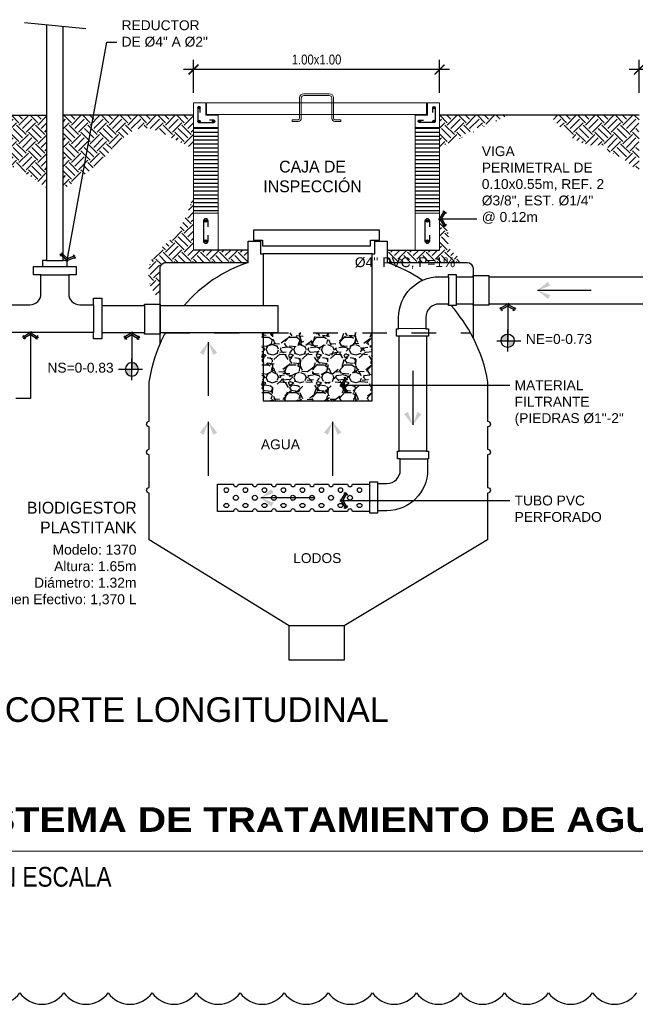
# Model space of a CAD drawing. Header units: metres. Extents: x 2 to 147, y 24 to 94.
# Tile 13 of 40: x 5.77 to 8.27, y 76.23 to 80.22. Entities that reach past the tile are written whole.
import ezdxf

# ---------------------------------------------------------------- set-up
doc = ezdxf.new("R2010")
doc.units = ezdxf.units.M
doc.header["$MEASUREMENT"] = 0
doc.header["$PDMODE"] = 35
doc.linetypes.add('HIDDEN', pattern=[0.375, 0.25, -0.125])
doc.layers.get('Defpoints').update_dxf_attribs({"color": 171})
for name, color, linetype in [('A RESIDUAL', 5, 'Continuous'), ('Cotas', 1, 'Continuous'), ('DET HIDRO', 6, 'Continuous'), ('TEXTOS', 2, 'Continuous'), ('TEXTOS HIDRO', 2, 'Continuous')]:
    doc.layers.add(name, color=color, linetype=linetype)
doc.styles.add('Architect Hand_2', font='ARIALN.TTF', dxfattribs={"height": 0.003953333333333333})
doc.styles.add('ARIAL', font='arial.ttf')
doc.styles.add('Arial Black_4', font='txt', dxfattribs={"height": 0.005})
doc.styles.add('COTAS', font='ARIALN.TTF')
doc.styles.add('TEXTO HIDROSANITARIO', font='arial.ttf')
doc.styles.add('TITULOS', font='txt')
doc.dimstyles.new('ESC-20', dxfattribs={"dimtxt": 0.04, "dimasz": 0.04, "dimexe": 0.04, "dimexo": 0.04, "dimgap": 0.02, "dimtad": 1, "dimzin": 4, "dimdsep": 46, "dimtxsty": 'COTAS', "dimblk": 'ARCHTICK', "dimcen": 0.04, "dimdle": 0.04, "dimclrd": 1, "dimclre": 1, "dimclrt": 2, "dimazin": 0, "dimtfac": 0.7499999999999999, "dimtmove": 1, "dimatfit": 3, "dimldrblk": 'FLE', "dimfxl": 0.1, "dimtvp": 1.5, "dimtfill": 1, "dimtolj": 1, "dimtzin": 0, "dimarcsym": 0})
pattern_1 = [(0, (-580312.8067666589, -1337286.843948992), (0, 0.015875), [])]
pattern_2 = [(45, (-580312.8067666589, -1337286.843948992), (0, 0.07633217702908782), [0.053975, -0.053975]), (45, (-580312.821078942, -1337286.829636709), (0, 0.07633217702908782), [0.053975, -0.053975]), (45, (-580312.8353912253, -1337286.815324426), (0, 0.07633217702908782), [0.053975, -0.053975]), (135, (-580312.8353912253, -1337286.805782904), (-0.07633217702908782, 0), [0.053975, -0.053975]), (135, (-580312.821078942, -1337286.791470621), (-0.07633217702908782, 0), [0.053975, -0.053975]), (135, (-580312.8067666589, -1337286.777158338), (-0.07633217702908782, 0), [0.053975, -0.053975])]
pattern_3 = [(45, (-580312.8067666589, -1337286.978015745), (0, 0.07633217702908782), [0.053975, -0.053975]), (45, (-580312.821078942, -1337286.963703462), (0, 0.07633217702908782), [0.053975, -0.053975]), (45, (-580312.8353912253, -1337286.949391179), (0, 0.07633217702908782), [0.053975, -0.053975]), (135, (-580312.8353912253, -1337286.939849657), (-0.07633217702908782, 0), [0.053975, -0.053975]), (135, (-580312.821078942, -1337286.925537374), (-0.07633217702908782, 0), [0.053975, -0.053975]), (135, (-580312.8067666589, -1337286.911225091), (-0.07633217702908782, 0), [0.053975, -0.053975])]

# ---------------------------------------------------------------- blocks, each defined once
blk = doc.blocks.new('_ARCHTICK')
at = {"color": 0, "linetype": 'ByBlock', "const_width": 0.15}
blk.add_lwpolyline([(-0.5, -0.5), (0.5, 0.5)], dxfattribs=at)
blk = doc.blocks.new('*D79')
at = {"layer": 'Cotas', "color": 1, "lineweight": -2, "transparency": 16777216}
for p, q in [((6.47096043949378, 79.92521125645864), (6.47096043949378, 80.06032086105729)), ((7.47096043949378, 79.92521125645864), (7.47096043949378, 80.06032086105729)), ((7.51096043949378, 80.02032086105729), (6.43096043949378, 80.02032086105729))]:
    blk.add_line(p, q, dxfattribs=at)
at = {"layer": 'Defpoints', "color": 0, "transparency": 16777216}
for p in [(6.47096043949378, 80.02032086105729), (6.47096043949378, 79.88521125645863), (7.47096043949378, 79.88521125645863)]:
    blk.add_point(p, dxfattribs=at)
at = {"layer": 'Cotas', "color": 1, "lineweight": -2, "transparency": 16777216, "xscale": 0.04, "yscale": 0.04, "zscale": 0.04, "rotation": 180}
blk.add_blockref('_ARCHTICK', (6.47096043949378, 80.02032086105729), dxfattribs=at)
at = {"layer": 'Cotas', "color": 1, "lineweight": -2, "transparency": 16777216, "xscale": 0.04, "yscale": 0.04, "zscale": 0.04}
blk.add_blockref('_ARCHTICK', (7.47096043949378, 80.02032086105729), dxfattribs=at)
at = {"layer": 'Cotas', "color": 2, "transparency": 16777216, "insert": (6.97096043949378, 80.06074378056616), "char_height": 0.04, "width": 0.1, "attachment_point": 5, "style": 'COTAS', "bg_fill": 3, "box_fill_scale": 1.25, "bg_fill_color": 256, "bg_fill_true_color": 13158600, "bg_fill_transparency": 0}
blk.add_mtext('\\A1;1.00x1.00', dxfattribs=at)
blk = doc.blocks.new('FLE')
at = {"linetype": 'Continuous'}
h = blk.add_hatch(color=2, dxfattribs=at)
h.paths.add_polyline_path([(-0.5723325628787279, -0.6174137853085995), (-0.4220655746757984, -0.7071067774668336), (3.725290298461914e-09, 3.725290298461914e-09), (-0.2038039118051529, 3.725290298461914e-09)])
h.paths.add_polyline_path([(-0.4220655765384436, 0.7071067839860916), (-0.5723325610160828, 0.6174137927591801), (-0.2038039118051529, 3.725290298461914e-09), (3.725290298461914e-09, 3.725290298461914e-09)])
at = {"color": 1, "linetype": 'Continuous'}
for p, q in [((0, 0), (-1, 0)), ((-0.3089696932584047, 0.7746126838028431), (-0.685428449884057, 0.5499078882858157)), ((-0.203803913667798, 0), (-0.6398384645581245, 0.7305096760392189)), ((-0.203803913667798, 0), (-0.6398384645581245, -0.7305096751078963)), ((0.06750589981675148, -0.1130958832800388), (-0.4895714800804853, 0.820202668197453)), ((0.06750590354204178, 0.113095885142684), (-0.4895714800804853, -0.820202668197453)), ((-0.6854284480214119, -0.549907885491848), (-0.3089696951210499, -0.7746126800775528))]:
    blk.add_line(p, q, dxfattribs=at)
blk = doc.blocks.new('FLECHA')
at = {"color": 2, "linetype": 'Continuous'}
blk.add_line((-0.8999999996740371, 1.4210854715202e-14), (3.492459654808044e-10, 1.4210854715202e-14), dxfattribs=at)
for points in [[(-0.1761057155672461, 0.1449759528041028), (3.492459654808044e-10, 1.4210854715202e-14), (-0.213605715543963, 0.08002404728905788)], [(-0.213605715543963, -0.08002404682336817), (3.492459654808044e-10, 1.4210854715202e-14), (-0.1761057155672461, -0.1449759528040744)]]:
    blk.add_solid(points, dxfattribs=at)
blk = doc.blocks.new('*D82')
at = {"layer": 'Cotas', "color": 1, "lineweight": -2, "transparency": 16777216}
for p, q in [((8.280577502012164, 79.92521125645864), (8.280577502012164, 80.06032086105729)), ((8.880577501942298, 79.92521125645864), (8.880577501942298, 80.06032086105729)), ((8.920577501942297, 80.02032086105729), (8.240577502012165, 80.02032086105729))]:
    blk.add_line(p, q, dxfattribs=at)
at = {"layer": 'Defpoints', "color": 0, "transparency": 16777216}
for p in [(8.280577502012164, 80.02032086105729), (8.280577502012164, 79.88521125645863), (8.880577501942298, 79.88521125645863)]:
    blk.add_point(p, dxfattribs=at)
at = {"layer": 'Cotas', "color": 1, "lineweight": -2, "transparency": 16777216, "xscale": 0.04, "yscale": 0.04, "zscale": 0.04, "rotation": 180}
blk.add_blockref('_ARCHTICK', (8.280577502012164, 80.02032086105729), dxfattribs=at)
at = {"layer": 'Cotas', "color": 1, "lineweight": -2, "transparency": 16777216, "xscale": 0.04, "yscale": 0.04, "zscale": 0.04}
blk.add_blockref('_ARCHTICK', (8.880577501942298, 80.02032086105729), dxfattribs=at)
at = {"layer": 'Cotas', "color": 2, "transparency": 16777216, "insert": (8.580577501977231, 80.06074378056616), "char_height": 0.04, "width": 0.1, "attachment_point": 5, "style": 'COTAS', "bg_fill": 3, "box_fill_scale": 1.25, "bg_fill_color": 256, "bg_fill_true_color": 13158600, "bg_fill_transparency": 0}
blk.add_mtext('\\A1;.60x.60', dxfattribs=at)
blk = doc.blocks.new('INDIC NIVEL')
h = blk.add_hatch(color=8)
h.paths.add_polyline_path([(1.164153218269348e-10, 4.656612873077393e-10), (1.164153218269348e-10, -0.1216343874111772, 0.4142135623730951), (0.1216343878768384, 4.656612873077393e-10)])
h.paths.add_polyline_path([(1.164153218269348e-10, 0.1216343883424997, 0.4142135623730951), (-0.1216343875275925, 4.656612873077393e-10), (1.164153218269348e-10, 4.656612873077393e-10)])
at = {"color": 0}
for p, q in [((1.164153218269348e-10, -0.1969606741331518), (1.164153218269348e-10, 0.1969606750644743)), ((-0.1969606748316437, 4.656612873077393e-10), (0.1969606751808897, 4.656612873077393e-10))]:
    blk.add_line(p, q, dxfattribs=at)
blk.add_circle((1.164153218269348e-10, 4.656612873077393e-10), 0.1216343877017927, dxfattribs=at)

msp = doc.modelspace()

# ---------------------------------------------------------------- hatches: boundary and pattern name
at = {"layer": 'DET HIDRO'}
h = msp.add_hatch(dxfattribs=at)
h.set_pattern_fill('EARTH', color=8, scale=0.0085, angle=45, style=0)
h.set_pattern_definition([(45, (-580314.012129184, -1337286.843948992), (0, 0.07633217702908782), [0.053975, -0.053975]), (45, (-580314.0264414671, -1337286.829636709), (0, 0.07633217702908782), [0.053975, -0.053975]), (45, (-580314.0407537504, -1337286.815324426), (0, 0.07633217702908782), [0.053975, -0.053975]), (135, (-580314.0407537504, -1337286.805782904), (-0.07633217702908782, 0), [0.053975, -0.053975]), (135, (-580314.0264414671, -1337286.791470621), (-0.07633217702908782, 0), [0.053975, -0.053975]), (135, (-580314.012129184, -1337286.777158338), (-0.07633217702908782, 0), [0.053975, -0.053975])])
edge = h.paths.add_edge_path()
edge.add_spline(control_points=[(5.874702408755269, 79.5406141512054), (5.746663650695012, 79.63363242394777), (5.705205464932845, 79.6128634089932), (5.583278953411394, 79.57635074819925), (5.487185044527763, 79.81182602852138), (5.209637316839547, 79.76294208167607), (5.032257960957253, 79.63708367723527), (5.012386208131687, 79.48469695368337), (4.939994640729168, 79.45054420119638), (4.903627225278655, 79.42695959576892)], knot_values=[5.246947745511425, 5.246947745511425, 5.246947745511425, 5.246947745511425, 5.287938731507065, 5.420939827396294, 5.573908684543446, 5.901239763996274, 6.069399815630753, 6.212099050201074, 6.303376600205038, 6.303376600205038, 6.303376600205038, 6.303376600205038], degree=3, periodic=0)
edge.add_arc((6.089285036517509, 79.82203064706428), 1.24974620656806, 183.9835249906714, 198.4285023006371, ccw=False)
edge.add_line((4.842558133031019, 79.73521124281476), (4.842558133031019, 79.83521125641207))
edge.add_line((4.842558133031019, 79.83521125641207), (5.874702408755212, 79.83521125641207))
edge.add_line((5.874702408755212, 79.83521125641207), (5.874702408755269, 79.55213657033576))
h = msp.add_hatch(dxfattribs=at)
h.set_pattern_fill('EARTH', color=8, scale=0.0085, angle=45, style=0)
h.set_pattern_definition(pattern_2)
edge = h.paths.add_edge_path()
edge.add_spline(control_points=[(6.470960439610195, 79.7001411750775), (6.450643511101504, 79.70848942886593), (6.381774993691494, 79.74070234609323), (6.242940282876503, 79.83018275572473), (6.113606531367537, 79.65300940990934), (6.015681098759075, 79.58132319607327), (5.941369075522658, 79.53553206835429)], knot_values=[3.167578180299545, 3.167578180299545, 3.167578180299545, 3.167578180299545, 3.232616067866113, 3.387324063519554, 3.592118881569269, 3.7623590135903, 3.7623590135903, 3.7623590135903, 3.7623590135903], degree=3, periodic=0)
edge.add_line((5.941369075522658, 79.55907579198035), (5.941369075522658, 79.72336905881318))
edge.add_line((5.941369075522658, 79.72336905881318), (5.941369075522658, 79.78017342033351))
edge.add_line((5.941369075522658, 79.78017342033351), (5.941369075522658, 79.83521125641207))
edge.add_line((5.941369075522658, 79.83521125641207), (6.470960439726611, 79.83521125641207))
edge.add_line((6.470960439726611, 79.83521125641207), (6.470960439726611, 79.7001411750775))
h = msp.add_hatch(dxfattribs=at)
h.set_pattern_fill('EARTH', color=8, scale=0.0085, angle=45, style=0)
h.set_pattern_definition(pattern_2)
edge = h.paths.add_edge_path()
edge.add_line((7.47096043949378, 79.8352112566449), (7.749499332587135, 79.8352112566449))
edge.add_spline(control_points=[(7.749499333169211, 79.83521125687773), (7.644915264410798, 79.79568828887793), (7.558105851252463, 79.75564373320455), (7.47096043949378, 79.70142912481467)], knot_values=[1.829314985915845, 1.829314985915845, 1.829314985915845, 1.829314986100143, 2.13831591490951, 2.13831591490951, 2.13831591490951, 2.138315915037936], degree=3, periodic=0)
edge.add_line((7.47096043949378, 79.70142912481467), (7.47096043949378, 79.8352112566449))
h = msp.add_hatch(dxfattribs=at)
h.set_pattern_fill('EARTH', color=8, scale=0.0085, angle=45, style=0)
h.set_pattern_definition([(45, (-580312.856766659, -1337286.843948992), (0, 0.07633217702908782), [0.053975, -0.053975]), (45, (-580312.8710789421, -1337286.829636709), (0, 0.07633217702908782), [0.053975, -0.053975]), (45, (-580312.8853912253, -1337286.815324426), (0, 0.07633217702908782), [0.053975, -0.053975]), (135, (-580312.8853912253, -1337286.805782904), (-0.07633217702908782, 0), [0.053975, -0.053975]), (135, (-580312.8710789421, -1337286.791470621), (-0.07633217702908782, 0), [0.053975, -0.053975]), (135, (-580312.856766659, -1337286.777158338), (-0.07633217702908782, 0), [0.053975, -0.053975])])
edge = h.paths.add_edge_path()
edge.add_spline(control_points=[(8.280577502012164, 79.60118179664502), (8.254621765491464, 79.62552881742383), (8.192119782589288, 79.68794168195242), (8.069756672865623, 79.70629040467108), (7.974554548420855, 79.76098523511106), (7.93679882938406, 79.81746563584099), (7.915391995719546, 79.83521125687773)], knot_values=[1.267449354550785, 1.267449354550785, 1.267449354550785, 1.267449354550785, 1.372715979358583, 1.529010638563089, 1.618688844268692, 1.704729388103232, 1.704729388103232, 1.704729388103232, 1.704729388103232], degree=3, periodic=0)
edge.add_line((7.915391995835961, 79.83521125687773), (8.280577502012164, 79.83521125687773))
edge.add_line((8.280577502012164, 79.83521125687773), (8.280577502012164, 79.60118179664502))
h = msp.add_hatch(dxfattribs=at)
h.set_pattern_fill('LINE', color=8, scale=0.005, style=0)
h.set_pattern_definition(pattern_1)
h.paths.add_polyline_path([(6.570960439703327, 79.78521125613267), (6.470960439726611, 79.78521125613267), (6.470960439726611, 79.43731677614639), (6.570960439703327, 79.43731677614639)])
h = msp.add_hatch(dxfattribs=at)
h.set_pattern_fill('LINE', color=8, scale=0.005, style=0)
h.set_pattern_definition(pattern_1)
h.paths.add_polyline_path([(7.370960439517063, 79.78521125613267), (7.47096043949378, 79.78521125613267), (7.470960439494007, 79.43731677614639), (7.37096043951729, 79.43731677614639)])
h = msp.add_hatch(dxfattribs=at)
h.set_pattern_fill('EARTH', color=8, scale=0.0085, angle=45, style=0)
h.set_pattern_definition(pattern_3)
edge = h.paths.add_edge_path()
edge.add_spline(control_points=[(6.335382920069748, 79.08845664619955), (6.322996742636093, 79.09909994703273), (6.287487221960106, 79.13907967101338), (6.278851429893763, 79.25032821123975), (6.375337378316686, 79.31942131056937), (6.437903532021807, 79.40773553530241), (6.460056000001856, 79.47394165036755), (6.470960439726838, 79.50653127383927)], knot_values=[0, 0, 0, 0, 0.04916676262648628, 0.163096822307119, 0.2771267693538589, 0.3828765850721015, 0.4853961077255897, 0.4853961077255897, 0.4853961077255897, 0.4853961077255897], degree=3, periodic=0)
edge.add_line((6.470960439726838, 79.50653127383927), (6.470960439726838, 79.28731677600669))
edge.add_line((6.470960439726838, 79.28731677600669), (6.693256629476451, 79.28731677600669))
edge.add_line((6.693256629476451, 79.28731677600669), (6.693256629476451, 79.23773520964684))
edge.add_line((6.693256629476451, 79.23773520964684), (6.359819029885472, 79.23773520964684))
edge.add_arc((6.359819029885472, 79.2132990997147), 0.02443610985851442, 450, 540)
edge.add_line((6.335382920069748, 79.2132990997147), (6.335382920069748, 79.08845664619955))
h = msp.add_hatch(dxfattribs=at)
h.set_pattern_fill('EARTH', color=8, scale=0.0085, angle=45, style=0)
h.set_pattern_definition(pattern_3)
edge = h.paths.add_edge_path()
edge.add_line((7.257312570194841, 79.28731677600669), (7.470960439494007, 79.28731677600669))
edge.add_line((7.470960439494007, 79.28731677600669), (7.470960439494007, 79.39656381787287))
edge.add_spline(control_points=[(7.470960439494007, 79.39656381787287), (7.485883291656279, 79.38880964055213), (7.517273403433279, 79.36746153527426), (7.494548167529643, 79.30109478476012), (7.538754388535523, 79.26741376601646), (7.559820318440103, 79.24657436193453), (7.568130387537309, 79.23773520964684)], knot_values=[0.01537134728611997, 0.01537134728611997, 0.01537134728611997, 0.01537134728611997, 0.06091423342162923, 0.1260507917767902, 0.176950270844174, 0.2132213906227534, 0.2132213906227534, 0.2132213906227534, 0.2132213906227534], degree=3, periodic=0)
edge.add_line((7.568130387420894, 79.23773520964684), (7.257312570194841, 79.23773520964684))
edge.add_line((7.257312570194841, 79.23773520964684), (7.257312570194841, 79.28731677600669))
at = {"layer": 'DET HIDRO', "linetype": 'ByBlock'}
h = msp.add_hatch(dxfattribs=at)
h.set_pattern_fill('GRAVEL', color=1, scale=0.004432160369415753)
h.set_pattern_definition([(228.0127875, (-580312.72571131, -1337286.865438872), (-0.9006149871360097, -1.013191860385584), [0.01514564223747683, -1.49942128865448]), (184.969741, (-580312.7358432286, -1337286.876696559), (1.350922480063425, 0.1125768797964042), [0.02599039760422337, -2.573048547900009]), (132.5104471, (-580312.7617359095, -1337286.878948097), (1.125768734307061, -1.238345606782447), [0.01832616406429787, -1.814292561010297]), (267.273689, (-580312.8056408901, -1337286.907092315), (0.1125768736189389, 2.251537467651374), [0.02366793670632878, -2.343125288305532]), (292.83365418, (-580312.8067666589, -1337286.930733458), (-0.5628843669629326, 1.350922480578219), [0.02320828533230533, -2.297623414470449]), (357.2736889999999, (-580312.7977605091, -1337286.952123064), (-2.251537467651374, 0.112576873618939), [0.02366793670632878, -2.343125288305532]), (37.69424047, (-580312.7741193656, -1337286.953248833), (-1.46349935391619, -1.125768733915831), [0.03129963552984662, -3.098661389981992]), (72.25532837, (-580312.7493524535, -1337286.934110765), (0.7880381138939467, 2.476691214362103), [0.02955007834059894, -2.925458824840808]), (121.42956562, (-580312.7403463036, -1337286.905966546), (-0.9006149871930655, 1.463499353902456), [0.02374809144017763, -2.351063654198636]), (175.2363583, (-580312.7527297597, -1337286.885702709), (1.238345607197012, -0.112576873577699), [0.02711211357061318, -1.328492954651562]), (222.3974378, (-580312.7797482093, -1337286.883451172), (-1.350922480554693, -1.238345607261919), [0.03506184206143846, -3.471124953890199]), (138.81407483, (-580312.6941897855, -1337286.908218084), (-0.7880381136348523, 0.6754612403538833), [0.0119670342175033, -1.184741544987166]), (171.4692344, (-580312.7031959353, -1337286.900337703), (1.463499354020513, -0.2251537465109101), [0.02276720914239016, -2.253959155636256]), (225, (-580312.72571131, -1337286.896960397), (-1.574619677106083e-17, -0.1125768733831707), [0.01592073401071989, -0.1432870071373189]), (203.19859051, (-580312.7335916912, -1337286.883451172), (0.56288436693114, 0.2251537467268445), [0.008573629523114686, -0.8487862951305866]), (291.80140949, (-580312.7414720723, -1337286.886828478), (-0.1125768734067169, 0.3377306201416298), [0.0121248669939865, -0.5941201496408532]), (30.96375653, (-580312.7369689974, -1337286.898086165), (0.3377306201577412, 0.2251537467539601), [0.01969295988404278, -0.636737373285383]), (161.56505118, (-580312.7200824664, -1337286.887954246), (0.2251537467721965, -0.1125768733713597), [0.01423996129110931, -0.3417593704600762]), (16.389540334, (-580312.8067666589, -1337286.886828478), (1.125768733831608, 0.3377306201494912), [0.01994862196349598, -1.97491865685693]), (70.34617594, (-580312.7876285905, -1337286.881199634), (-0.4503074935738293, -1.238345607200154), [0.01673579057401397, -1.656839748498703]), (293.19859051, (-580312.7200824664, -1337286.865438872), (-0.2251537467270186, 0.5628843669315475), [0.01714714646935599, -0.8402127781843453]), (343.6104596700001, (-580312.7133278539, -1337286.881199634), (-1.125768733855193, 0.3377306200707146), [0.01994862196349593, -1.974918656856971]), (339.44395478, (-580312.8067666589, -1337286.956626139), (-0.5628843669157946, 0.2251537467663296), [0.01923713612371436, -0.9426200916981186]), (294.7751406, (-580312.7887543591, -1337286.963380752), (-0.5628843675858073, 1.238345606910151), [0.0161185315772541, -1.595736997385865]), (66.80140949, (-580312.7189566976, -1337286.978015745), (0.2251537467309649, 0.5628843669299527), [0.01714714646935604, -0.8402127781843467]), (17.35402464, (-580312.7122020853, -1337286.962254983), (-1.463499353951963, -0.4503074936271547), [0.01887137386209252, -1.86826090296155]), (69.44395478, (-580312.7741193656, -1337286.978015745), (-0.225153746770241, -0.562884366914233), [0.009618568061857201, -0.9522386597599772]), (101.309932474, (-580312.72571131, -1337286.978015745), (-0.1125768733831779, 0.4503074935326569), [0.005740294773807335, -0.5682913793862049]), (165.963756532, (-580312.7268370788, -1337286.972386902), (0.3377306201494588, -0.1125768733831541), [0.02320828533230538, -0.4409580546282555]), (186.00900596, (-580312.7493524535, -1337286.966758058), (1.125768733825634, 0.1125768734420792), [0.0215078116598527, -2.129270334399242]), (303.69006753, (-580312.7369689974, -1337286.908218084), (-0.1125768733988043, 0.2251537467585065), [0.01623606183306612, -0.3896656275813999]), (353.15722659, (-580312.7279628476, -1337286.921727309), (1.913806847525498, -0.2251537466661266), [0.02834618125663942, -2.80626706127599]), (60.9453959, (-580312.6998186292, -1337286.925104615), (-0.4503074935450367, -0.7880381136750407), [0.01159046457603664, -1.147459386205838]), (90, (-580312.6941897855, -1337286.914972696), (-0.1125768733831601, 0.1125768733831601), [0.006754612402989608, -0.1058222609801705]), (120.25643716, (-580312.7516039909, -1337286.963380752), (0.4503074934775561, -0.7880381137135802), [0.01563962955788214, -1.548328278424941]), (48.01278749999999, (-580312.7594843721, -1337286.949871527), (0.9006149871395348, 1.013191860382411), [0.03029128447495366, -1.484275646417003]), (0, (-580312.7392205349, -1337286.927356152), (0.1125768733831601, 0.1125768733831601), [0.02926998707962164, -0.0833068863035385]), (325.3048465, (-580312.7099505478, -1337286.927356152), (1.125768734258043, -0.7880381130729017), [0.01779997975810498, -1.762196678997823]), (254.0546040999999, (-580312.6953155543, -1337286.937488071), (-0.1125768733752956, -0.4503074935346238), [0.01639141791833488, -0.8031805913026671]), (207.64597536, (-580312.6998186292, -1337286.953248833), (-2.13896059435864, -1.125768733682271), [0.02668803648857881, -2.642120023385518]), (175.42607874, (-580312.7234597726, -1337286.965632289), (-1.46349935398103, 0.112576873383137), [0.02823416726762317, -2.795179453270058])])
h.paths.add_polyline_path([(6.748664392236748, 78.95246505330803), (7.196892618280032, 78.95246505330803), (7.196892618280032, 78.67634577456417), (6.748664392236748, 78.67634577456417)])

# ---------------------------------------------------------------- linework, layer by layer
at = {"layer": 'Cotas'}
msp.add_line((6.033514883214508, 80.18551857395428), (5.784416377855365, 80.20943809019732), dxfattribs=at)
at = {"layer": 'Defpoints'}
msp.add_lwpolyline([(5.587535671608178, 76.2735508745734, 0.52056705), (5.76644589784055, 76.2735508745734, 0.52056705), (5.945356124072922, 76.2735508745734, 0.52056705), (6.124266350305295, 76.2735508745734, 0.52056705), (6.303176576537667, 76.2735508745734, 0.52056705), (6.48208680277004, 76.2735508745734, 0.52056705), (6.660997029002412, 76.2735508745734, 0.52056705), (6.839907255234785, 76.2735508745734, 0.52056705), (7.018817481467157, 76.2735508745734, 0.52056705), (7.19772770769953, 76.2735508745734, 0.52056705), (7.376637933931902, 76.2735508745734, 0.52056705), (7.555548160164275, 76.2735508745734, 0.52056705), (7.734458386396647, 76.2735508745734, 0.52056705), (7.91336861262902, 76.2735508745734, 0.52056705), (8.092278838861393, 76.2735508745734, 0.52056705), (8.271189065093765, 76.2735508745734, 0.52056705)], format="xyb", dxfattribs=at)
at = {"layer": 'DET HIDRO', "color": 1, "linetype": 'Continuous', "lineweight": 0}
for p, q in [((6.570960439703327, 79.78521125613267), (6.470960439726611, 79.78521125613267)), ((7.370960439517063, 79.78521125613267), (7.47096043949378, 79.78521125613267)), ((6.470960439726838, 79.43731677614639), (6.570960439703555, 79.43731677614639)), ((7.37096043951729, 79.43731677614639), (7.470960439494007, 79.43731677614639))]:
    msp.add_line(p, q, dxfattribs=at)
at = {"layer": 'DET HIDRO', "color": 4}
for p, q in [((6.693256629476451, 79.28731677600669), (6.470960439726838, 79.28731677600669)), ((7.257312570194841, 79.28731677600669), (7.470960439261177, 79.28731677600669))]:
    msp.add_line(p, q, dxfattribs=at)
at = {"layer": 'DET HIDRO', "color": 1}
for p, q in [((5.874702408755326, 79.2456660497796), (5.941369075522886, 79.2456660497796)), ((7.196892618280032, 79.27280158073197), (6.753676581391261, 79.27280158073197)), ((5.851626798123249, 79.18691280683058), (5.96455581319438, 79.18691280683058)), ((7.507250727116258, 79.17968739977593), (7.507250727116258, 79.06888339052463)), ((7.538062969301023, 79.17968739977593), (7.538062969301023, 79.06888339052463)), ((7.606537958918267, 79.17968739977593), (7.606537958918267, 79.06888339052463)), ((7.670266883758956, 79.17968739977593), (7.670266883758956, 79.06888339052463)), ((6.064631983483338, 79.06606079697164), (6.064631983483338, 78.9531317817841)), ((6.099511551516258, 79.0632690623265), (6.099511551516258, 78.95246505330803)), ((6.271653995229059, 79.0632690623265), (6.271653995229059, 78.95246505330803)), ((6.335382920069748, 79.0632690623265), (6.335382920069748, 78.95246505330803)), ((7.414691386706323, 78.96873296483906), (7.303887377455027, 78.96967010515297)), ((7.416965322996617, 78.93792072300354), (7.306161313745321, 78.93792072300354)), ((7.416965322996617, 78.47159612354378), (7.306161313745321, 78.47159612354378)), ((7.311150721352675, 78.44078388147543), (7.421954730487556, 78.44078388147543)), ((7.18777913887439, 78.22711397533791), (7.18777913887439, 78.33791798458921)), ((7.218591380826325, 78.34063345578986), (7.218591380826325, 78.22982944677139)), ((7.082693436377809, 77.76354064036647), (6.85922744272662, 77.76354064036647))]:
    msp.add_line(p, q, dxfattribs=at)
at = {"layer": 'DET HIDRO', "color": 2, "linetype": 'Continuous'}
for points in [[(5.874702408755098, 80.20076843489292), (5.874702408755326, 79.2456660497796), (5.858332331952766, 79.2456660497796), (5.858332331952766, 79.2217923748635)], [(5.957850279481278, 79.2217923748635), (5.957850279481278, 79.2456660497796), (5.941369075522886, 79.2456660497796), (5.941369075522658, 80.19436681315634)]]:
    msp.add_lwpolyline(points, dxfattribs=at)
at = {"layer": 'DET HIDRO', "color": 4}
for points in [[(5.372937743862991, 79.83521125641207), (5.874702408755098, 79.83521125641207)], [(6.470960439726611, 79.83521125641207), (5.941369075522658, 79.83521125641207)], [(8.280577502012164, 79.83521125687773), (7.47096043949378, 79.8352112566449)]]:
    msp.add_lwpolyline(points, dxfattribs=at)
at = {"layer": 'DET HIDRO', "color": 2, "linetype": 'Continuous', "lineweight": 0, "flags": 128}
for points in [[(6.909082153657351, 79.83825394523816), (6.909082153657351, 79.82191782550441, -0.414213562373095), (6.896582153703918, 79.80941782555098), (6.872326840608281, 79.80941782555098), (6.872326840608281, 79.81691782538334), (6.896582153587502, 79.81691782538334, 0.414213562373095), (6.901582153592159, 79.82191782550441), (6.901582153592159, 79.83825394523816)], [(7.040338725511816, 79.83825394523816), (7.040338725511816, 79.82195888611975, 0.414213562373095), (7.045338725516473, 79.81695888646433), (7.069594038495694, 79.81695888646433), (7.069594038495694, 79.80945888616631), (7.045338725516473, 79.80945888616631, -0.414213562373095), (7.032838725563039, 79.82195888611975), (7.032838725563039, 79.83825394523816)]]:
    msp.add_lwpolyline(points, format="xyb", close=True, dxfattribs=at)
at = {"layer": 'DET HIDRO', "color": 2, "linetype": 'Continuous', "const_width": 0.005004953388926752, "flags": 128}
for points in [[(6.491035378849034, 79.8102112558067, 1), (6.496040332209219, 79.8102112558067, 1)], [(6.550910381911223, 79.81021125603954, 1), (6.555915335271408, 79.81021125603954, 1)], [(7.391010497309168, 79.81021125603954, -1), (7.386005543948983, 79.81021125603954, -1)], [(7.450885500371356, 79.8102112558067, -1), (7.445880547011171, 79.8102112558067, -1)]]:
    msp.add_lwpolyline(points, format="xyb", close=True, dxfattribs=at)
at = {"layer": 'DET HIDRO', "color": 3}
for points in [[(6.530485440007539, 79.38256431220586), (6.530485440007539, 79.40537988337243, 0.4142135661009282), (6.520960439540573, 79.41490488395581, 0.4142135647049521), (6.511435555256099, 79.40537999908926), (6.511435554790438, 79.32490476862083, 0.4142135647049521), (6.520960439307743, 79.3153798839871, 0.4142135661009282), (6.530485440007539, 79.32490488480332), (6.530485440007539, 79.34772045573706)], [(7.430485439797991, 79.38256431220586), (7.430485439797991, 79.40537988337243, 0.4142135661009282), (7.420960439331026, 79.41490488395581, 0.4142135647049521), (7.411435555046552, 79.40537999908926), (7.411435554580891, 79.32490476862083, 0.4142135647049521), (7.420960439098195, 79.3153798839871, 0.4142135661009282), (7.430485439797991, 79.32490488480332), (7.430485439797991, 79.34772045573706)]]:
    msp.add_lwpolyline(points, format="xyb", dxfattribs=at)
at = {"layer": 'DET HIDRO', "color": 3, "const_width": 0.004762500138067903, "flags": 128}
for points in [[(6.518579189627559, 79.40538000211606, 1), (6.523341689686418, 79.40538000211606, 1)], [(7.418579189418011, 79.40538000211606, 1), (7.423341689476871, 79.40538000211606, 1)], [(6.518579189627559, 79.32490476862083, -1), (6.523341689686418, 79.32490476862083, -1)], [(7.418579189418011, 79.32490476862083, -1), (7.423341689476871, 79.32490476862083, -1)]]:
    msp.add_lwpolyline(points, format="xyb", close=True, dxfattribs=at)
at = {"layer": 'DET HIDRO', "color": 4, "linetype": 'ByBlock'}
msp.add_lwpolyline([(7.190705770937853, 79.30446170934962), (7.190705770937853, 79.32784393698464), (7.227171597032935, 79.32784393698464), (7.227171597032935, 79.36833425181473), (6.714749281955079, 79.36833425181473), (6.714749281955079, 79.32784393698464), (6.751215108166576, 79.32784393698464), (6.751215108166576, 79.30446170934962)], close=True, dxfattribs=at)
at = {"layer": 'DET HIDRO', "color": 3, "flags": 128}
msp.add_lwpolyline([(5.724961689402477, 79.06606079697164), (5.80716655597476, 79.06606079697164, 0.414213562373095), (5.851626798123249, 79.11052103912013), (5.851626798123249, 79.18691280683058), (5.820948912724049, 79.18691280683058), (5.820948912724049, 79.22179237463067), (5.995233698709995, 79.2217923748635), (5.995233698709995, 79.18691280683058), (5.96455581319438, 79.18691280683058), (5.964555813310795, 79.11052103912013, 0.414213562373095), (6.009016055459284, 79.06606079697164), (6.064631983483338, 79.06606079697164), (6.064631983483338, 79.09218749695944), (6.099511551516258, 79.09218749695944), (6.099511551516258, 79.0632690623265), (6.271653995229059, 79.0632690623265), (6.271653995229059, 79.06805271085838), (6.335382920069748, 79.06805271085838), (6.335382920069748, 79.0632690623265), (6.813774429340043, 79.0632690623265), (6.813774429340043, 78.95246505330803), (6.335382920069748, 78.95246505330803), (6.335382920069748, 78.94718414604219), (6.271653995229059, 78.94718414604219), (6.271653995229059, 78.95246505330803), (6.099511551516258, 78.95246505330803), (6.099511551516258, 78.92788129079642), (6.064631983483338, 78.92788129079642), (6.064631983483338, 78.9531317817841), (5.724961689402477, 78.9531317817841)], format="xyb", dxfattribs=at)
at = {"layer": 'DET HIDRO', "color": 2}
for centre in [(6.493537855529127, 79.8102112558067), (6.553412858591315, 79.81021125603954), (7.388508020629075, 79.81021125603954), (7.448383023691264, 79.8102112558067)]:
    msp.add_circle(centre, 0.005004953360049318, dxfattribs=at)
at = {"layer": 'DET HIDRO', "color": 3}
for centre in [(6.520960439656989, 79.40538000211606), (7.420960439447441, 79.40538000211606), (6.520960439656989, 79.32490476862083), (7.420960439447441, 79.32490476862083)]:
    msp.add_circle(centre, 0.004762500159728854, dxfattribs=at)
at = {"layer": 'DET HIDRO', "color": 1}
for centre in [(6.64345446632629, 78.28251597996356), (6.72069472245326, 78.28251597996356), (6.79793497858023, 78.28251597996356), (6.8751752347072, 78.28251597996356), (6.95241549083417, 78.28251597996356), (7.02965574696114, 78.28251597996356), (7.10689600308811, 78.28251597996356)]:
    msp.add_circle(centre, 0.01, dxfattribs=at)
for centre, radius, start, end in [((6.886353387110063, 78.66948242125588), 0.6001646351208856, 108.7681640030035, 138.9945335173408), ((7.050514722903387, 78.64878797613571), 0.6239486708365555, 55.80933432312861, 70.64415919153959), ((7.050514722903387, 78.64878797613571), 0.6239486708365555, 26.98363203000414, 41.51740030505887), ((6.886353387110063, 78.66948242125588), 0.6001646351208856, 151.8677490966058, 156.6400791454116)]:
    msp.add_arc(centre, radius, start, end, dxfattribs=at)
at = {"layer": 'DET HIDRO', "color": 1, "extrusion": (0, 0, -1)}
for centre in [(6.604834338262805, 78.31367940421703), (6.682074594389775, 78.31367940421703), (6.759314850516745, 78.31367940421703), (6.836555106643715, 78.31367940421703), (6.913795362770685, 78.31367940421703), (6.991035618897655, 78.31367940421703), (7.068275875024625, 78.31367940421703), (7.145516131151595, 78.31367940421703)]:
    msp.add_ellipse(centre, major_axis=(0.01000000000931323, 0), ratio=0.8355504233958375, dxfattribs=at)
at = {"layer": 'DET HIDRO', "color": 1}
for centre in [(6.604834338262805, 78.2513525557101), (6.682074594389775, 78.2513525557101), (6.759314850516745, 78.2513525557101), (6.836555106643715, 78.2513525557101), (6.913795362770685, 78.2513525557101), (6.991035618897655, 78.2513525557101), (7.068275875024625, 78.2513525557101), (7.145516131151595, 78.2513525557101)]:
    msp.add_ellipse(centre, major_axis=(0.01000000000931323, 0), ratio=0.8355504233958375, dxfattribs=at)
at = {"layer": 'TEXTOS', "lineweight": 9}
msp.add_line((9.694346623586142, 76.84801325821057), (5.5864552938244, 76.8480041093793), dxfattribs=at)
at = {"layer": 'TEXTOS HIDRO', "color": 2, "linetype": 'HIDDEN', "ltscale": 0.35}
msp.add_line((6.357091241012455, 78.95246505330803), (7.595576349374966, 78.95246505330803), dxfattribs=at)

# ---------------------------------------------------------------- block references
at = {"layer": 'A RESIDUAL', "xscale": -0.2430437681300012, "yscale": 0.2430437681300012, "zscale": 0.2430437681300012}
for p in [(7.868029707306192, 79.12408756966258), (6.744626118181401, 78.28231815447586)]:
    msp.add_blockref('FLECHA', p, dxfattribs=at)
at = {"layer": 'A RESIDUAL', "yscale": 0.2430437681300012, "zscale": 0.2430437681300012}
for p, xscale, rotation in [((6.531936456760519, 78.91435213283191), 0.2430437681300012, 90.00000000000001), ((7.361563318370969, 78.57914458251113), -0.2430437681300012, 90), ((6.531936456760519, 78.59036455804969), 0.2430437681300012, 90.00000000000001), ((7.036695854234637, 78.59036455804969), 0.2430437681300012, 90.00000000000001)]:
    msp.add_blockref('FLECHA', p, dxfattribs=dict(at, xscale=xscale, rotation=rotation))
at = {"layer": 'TEXTOS HIDRO', "color": 1, "yscale": 0.2222011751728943, "zscale": 0.2222011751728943}
for p, xscale in [((7.747183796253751, 78.91985801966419), 0.2222011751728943), ((6.220918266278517, 78.80343968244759), -0.2222011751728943)]:
    msp.add_blockref('INDIC NIVEL', p, dxfattribs=dict(at, xscale=xscale))

# ---------------------------------------------------------------- texts
at = {"layer": 'A RESIDUAL', "color": 2, "char_height": 0.04799999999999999, "style": 'TITULOS', "bg_fill": 3, "box_fill_scale": 1.2, "bg_fill_color": 256, "bg_fill_transparency": 0}
for s, insert, width, attachment_point, rotation in [('CAJA DE INSPECCIÓN', (6.954768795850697, 79.58621029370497), 0.5033695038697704, 5, 8.141129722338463e-05), ('BIODIGESTOR PLASTITANK', (6.240521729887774, 78.20192720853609), 0.5444909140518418, 6, 8.141129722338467e-05)]:
    msp.add_mtext(s, dxfattribs=dict(at, insert=insert, width=width, attachment_point=attachment_point, rotation=rotation))
at = {"layer": 'TEXTOS', "lineweight": 9, "char_height": 0.1, "line_spacing_factor": 1.176470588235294, "bg_fill": 3, "box_fill_scale": 1.25, "bg_fill_color": 0, "bg_fill_transparency": 0}
for s, insert, width, attachment_point, style in [('CORTE LONGITUDINAL', (6.484896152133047, 77.42228773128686), 1.556184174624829, 5, 'ARIAL'), ('\\pt0.6;SISTEMA DE TRATAMIENTO DE AGUAS RESIDUALES', (9.63797332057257, 77.02685298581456), 4.039062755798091, 3, 'Arial Black_4')]:
    msp.add_mtext(s, dxfattribs=dict(at, insert=insert, width=width, attachment_point=attachment_point, style=style))
at = {"layer": 'TEXTOS', "lineweight": 9, "insert": (6.138168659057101, 76.78446047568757), "char_height": 0.08000000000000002, "width": 0.6689184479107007, "attachment_point": 3, "line_spacing_factor": 1.046694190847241, "style": 'Architect Hand_2'}
msp.add_mtext('SIN ESCALA', dxfattribs=at)
at = {"layer": 'TEXTOS HIDRO', "color": 2, "insert": (6.146907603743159, 78.83040880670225), "char_height": 0.03999621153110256, "width": 0.2786000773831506, "attachment_point": 3, "rotation": 3.752516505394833e-08, "style": 'TEXTO HIDROSANITARIO', "bg_fill": 2}
msp.add_mtext('NS=0-0.83', dxfattribs=at)
at = {"layer": 'TEXTOS HIDRO', "char_height": 0.04, "attachment_point": 7, "style": 'TEXTO HIDROSANITARIO', "bg_fill": 3, "box_fill_scale": 1.1, "bg_fill_color": 256, "bg_fill_true_color": 13158600, "bg_fill_transparency": 9161100}
for s, insert, width in [('AGUA', (6.745182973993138, 78.4786689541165), 0.1588447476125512), ('LODOS', (6.876202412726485, 78.01714056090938), 0.1931148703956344)]:
    msp.add_mtext(s, dxfattribs=dict(at, insert=insert, width=width))
at = {"layer": 'TEXTOS HIDRO', "linetype": 'Continuous', "lineweight": 5, "insert": (6.239650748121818, 77.96767830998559), "char_height": 0.04025791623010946, "width": 0.9980921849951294, "attachment_point": 6, "style": 'TEXTO HIDROSANITARIO'}
msp.add_mtext('{\\C2;Modelo: 1370\\PAltura: 1.65m\\PDiámetro: 1.32m\\PVolumen Efectivo: 1,370 L}', dxfattribs=at)

# ---------------------------------------------------------------- dimensions: what is measured, and where the dimension line sits
at = {"layer": 'Cotas'}
for base, p1, p2, text, picture, middle in [((6.47096043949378, 80.02032086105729), (7.47096043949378, 79.88521125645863), (6.47096043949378, 79.88521125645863), '1.00x<>', '*D79', (6.97096043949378, 80.06074378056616)), ((8.280577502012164, 80.02032086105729), (8.880577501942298, 79.88521125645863), (8.280577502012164, 79.88521125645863), '.60x<>', '*D82', (8.580577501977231, 80.06074378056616))]:
    dim = msp.add_linear_dim(base=base, p1=p1, p2=p2, angle=180, text=text, dimstyle='ESC-20', dxfattribs=at)
    dim.commit()
    dim.dimension.update_dxf_attribs({"geometry": picture, "text_midpoint": middle})

# ---------------------------------------------------------------- leaders
at = {"layer": 'TEXTOS HIDRO', "linetype": 'Continuous', "annotation_type": 0, "has_hookline": 1}
for points, hookline_direction, text_width in [([(7.470960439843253, 79.41434050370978), (7.585745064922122, 79.4143405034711), (7.622191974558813, 79.41434050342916)], 0, 0.5039017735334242), ([(5.809098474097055, 78.9531317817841), (5.809098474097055, 78.68531321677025), (5.749524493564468, 78.68531321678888)], 1, 0.2161527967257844), ([(7.070109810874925, 78.73922759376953), (7.706921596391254, 78.73922759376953), (7.755473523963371, 78.73922759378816)], 0, 0.4373533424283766), ([(7.070109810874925, 78.27148479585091), (7.706921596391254, 78.27148479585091), (7.755473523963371, 78.27148479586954)], 0, 0.3471214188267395)]:
    msp.add_leader(points, dimstyle='ESC-20', override={"dimgap": 0.02, "dimtad": 0}, dxfattribs=dict(at, hookline_direction=hookline_direction, text_width=text_width))
at = {"layer": 'TEXTOS HIDRO', "linetype": 'Continuous'}
for points in [[(7.747183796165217, 79.06888339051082), (7.747183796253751, 78.91985801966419), (7.801837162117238, 78.91985801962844)], [(6.22091826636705, 78.95246505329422), (6.220918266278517, 78.80343968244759), (6.16626490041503, 78.80343968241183)]]:
    msp.add_leader(points, dimstyle='ESC-20', override={"dimtad": 0}, dxfattribs=at)

# ---------------------------------------------------------------- next in the draw order: linework, layer by layer
at = {"layer": 'DET HIDRO', "color": 1, "linetype": 'HIDDEN', "lineweight": 0, "ltscale": 0.075}
for p, q in [((6.901582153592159, 79.88521125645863), (6.901582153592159, 79.83825394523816)), ((6.909082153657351, 79.88521125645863), (6.909082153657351, 79.83825394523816)), ((7.032838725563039, 79.88521125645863), (7.032838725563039, 79.83825394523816)), ((7.040338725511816, 79.88521125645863), (7.040338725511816, 79.83825394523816))]:
    msp.add_line(p, q, dxfattribs=at)
at = {"layer": 'DET HIDRO', "color": 2, "linetype": 'Continuous', "lineweight": 0, "flags": 128}
msp.add_lwpolyline([(6.909082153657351, 79.88521125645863), (6.909082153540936, 79.90499972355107, -0.414213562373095), (6.919082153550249, 79.91499972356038), (7.02283872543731, 79.91499972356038, -0.414213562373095), (7.032838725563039, 79.90499972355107), (7.032838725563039, 79.88521125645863), (7.040338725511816, 79.88521125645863), (7.040338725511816, 79.90499972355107, 0.414213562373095), (7.02283872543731, 79.92249972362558), (6.919082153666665, 79.92249972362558, 0.414213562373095), (6.901582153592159, 79.90499972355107), (6.901582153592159, 79.88521125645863)], format="xyb", close=True, dxfattribs=at)
at = {"layer": 'DET HIDRO', "color": 4, "linetype": 'Continuous', "lineweight": 0, "flags": 128}
for points in [[(6.570960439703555, 79.28731677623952), (6.570960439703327, 79.83521125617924), (6.520960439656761, 79.83521125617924), (6.520960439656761, 79.88521125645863), (6.470960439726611, 79.88521125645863), (6.470960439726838, 79.28731677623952)], [(7.37096043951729, 79.28731677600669), (7.370960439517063, 79.83521125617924), (7.420960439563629, 79.83521125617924), (7.420960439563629, 79.88521125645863), (7.47096043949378, 79.88521125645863), (7.470960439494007, 79.28731677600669)]]:
    msp.add_lwpolyline(points, close=True, dxfattribs=at)
at = {"layer": 'DET HIDRO', "color": 4, "linetype": 'Continuous', "lineweight": 0}
msp.add_lwpolyline([(6.524257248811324, 79.88521125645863), (7.417663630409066, 79.88521125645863), (7.417663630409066, 79.83825394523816), (6.524257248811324, 79.83825394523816)], close=True, dxfattribs=at)
at = {"layer": 'DET HIDRO', "color": 2, "linetype": 'Continuous', "const_width": 0.005004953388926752, "flags": 128}
for points in [[(6.491035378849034, 79.8653844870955, 1), (6.496040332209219, 79.8653844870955, 1)], [(7.450885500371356, 79.8653844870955, -1), (7.445880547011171, 79.8653844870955, -1)]]:
    msp.add_lwpolyline(points, format="xyb", close=True, dxfattribs=at)
at = {"layer": 'DET HIDRO', "color": 3}
for points in [[(6.498542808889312, 79.8457218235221), (6.498542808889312, 79.86538448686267, 0.414213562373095), (6.493537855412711, 79.87038944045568), (6.493537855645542, 79.87038944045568, 0.414213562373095), (6.488532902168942, 79.86538448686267), (6.488532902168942, 79.81021125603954, 0.4142135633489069), (6.493537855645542, 79.80520630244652), (6.553412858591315, 79.80520630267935, 0.4142135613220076), (6.558417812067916, 79.81021125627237), (6.558417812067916, 79.81021125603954, 0.414213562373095), (6.553412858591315, 79.81521620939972), (6.536637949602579, 79.81521620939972)], [(7.443378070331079, 79.8457218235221), (7.443378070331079, 79.86538448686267, -0.414213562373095), (7.448383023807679, 79.87038944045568), (7.448383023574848, 79.87038944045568, -0.414213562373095), (7.453387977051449, 79.86538448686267), (7.453387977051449, 79.81021125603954, -0.4142135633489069), (7.448383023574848, 79.80520630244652), (7.388508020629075, 79.80520630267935, -0.4142135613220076), (7.383503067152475, 79.81021125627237), (7.383503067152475, 79.81021125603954, -0.414213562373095), (7.388508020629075, 79.81521620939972), (7.405282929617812, 79.81521620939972)]]:
    msp.add_lwpolyline(points, format="xyb", dxfattribs=at)
at = {"layer": 'DET HIDRO', "color": 4}
msp.add_lwpolyline([(6.753676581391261, 78.95246505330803), (6.753676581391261, 78.67634577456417), (7.196892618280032, 78.67634577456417), (7.196892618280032, 79.27280158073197), (7.207401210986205, 79.27280158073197), (7.207401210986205, 79.32412639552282), (7.257312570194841, 79.32412639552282), (7.257312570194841, 79.23773520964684), (7.582526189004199, 79.23773520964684, -0.4142135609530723), (7.606537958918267, 79.21372343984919), (7.606537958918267, 78.93189591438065, -0.07632826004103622), (7.665862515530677, 78.75203059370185), (7.665862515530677, 78.59294044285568, -0.9792449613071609), (7.665862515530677, 78.57033741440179), (7.665862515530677, 78.47931643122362, -0.9792449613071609), (7.665862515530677, 78.45671340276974), (7.665862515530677, 78.32452072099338, -0.9792449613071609), (7.665862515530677, 78.30191769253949), (7.665862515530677, 78.11229324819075), (7.082693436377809, 77.76354064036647), (7.082693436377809, 77.62370768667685), (6.85922744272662, 77.62370768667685), (6.85922744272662, 77.76354064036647), (6.291892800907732, 78.11229324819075), (6.291892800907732, 78.30191769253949, -0.9792449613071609), (6.291892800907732, 78.32452072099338), (6.291892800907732, 78.45671340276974, -0.9792449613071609), (6.291892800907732, 78.47931643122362), (6.291892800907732, 78.57033741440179, -0.9792449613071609), (6.291892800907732, 78.59294044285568), (6.291892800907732, 78.75203059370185, -0.06753428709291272), (6.335382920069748, 78.90745118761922), (6.335382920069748, 79.2132990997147, -0.4142135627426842), (6.359819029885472, 79.23773520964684), (6.693256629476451, 79.23773520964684), (6.693256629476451, 79.32412639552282), (6.743167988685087, 79.32412639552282), (6.743167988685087, 79.27280158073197), (6.753676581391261, 79.27280158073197), (6.753676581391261, 79.0632690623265)], format="xyb", dxfattribs=at)
at = {"layer": 'DET HIDRO', "color": 3, "linetype": 'ByBlock'}
msp.add_lwpolyline([(8.380577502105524, 79.06888339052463), (7.670266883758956, 79.06888339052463), (7.670266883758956, 79.06360248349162), (7.606537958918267, 79.06360248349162), (7.606537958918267, 79.06888339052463), (7.538062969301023, 79.06888339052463), (7.538062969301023, 79.06237077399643), (7.507250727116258, 79.06237077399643), (7.507250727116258, 79.06888339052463), (7.469557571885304, 79.06888339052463, 0.414213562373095), (7.414691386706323, 79.01401720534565), (7.414691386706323, 78.96873296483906), (7.42619341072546, 78.96873296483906), (7.42619341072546, 78.93792072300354), (7.416965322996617, 78.93792072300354), (7.416965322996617, 78.47159612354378), (7.42619341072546, 78.47159612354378), (7.42619341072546, 78.44078388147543), (7.421954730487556, 78.44078388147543), (7.421954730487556, 78.39549964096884, -0.414213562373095), (7.25628453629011, 78.22982944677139), (7.218591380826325, 78.22982944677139), (7.218591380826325, 78.22060135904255), (7.18777913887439, 78.22060135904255), (7.18777913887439, 78.22711397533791), (7.116896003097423, 78.22711397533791, 0.9999999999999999), (7.096896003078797, 78.22711397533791), (7.039655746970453, 78.22711397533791, 0.9999999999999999), (7.019655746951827, 78.22711397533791), (6.962415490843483, 78.22711397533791, 0.9999999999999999), (6.942415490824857, 78.22711397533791), (6.885175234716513, 78.22711397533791, 0.9999999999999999), (6.865175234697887, 78.22711397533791), (6.807934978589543, 78.22711397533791, 0.9999999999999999), (6.787934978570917, 78.22711397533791), (6.730694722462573, 78.22711397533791, 0.9999999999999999), (6.710694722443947, 78.22711397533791), (6.653454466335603, 78.22711397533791, 0.9999999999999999), (6.633454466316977, 78.22711397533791), (6.568614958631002, 78.22711397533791), (6.568614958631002, 78.33791798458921), (6.633454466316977, 78.33791798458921, 0.9999999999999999), (6.653454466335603, 78.33791798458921), (6.710694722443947, 78.33791798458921, 0.9999999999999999), (6.730694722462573, 78.33791798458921), (6.787934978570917, 78.33791798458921, 0.9999999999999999), (6.807934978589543, 78.33791798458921), (6.865175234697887, 78.33791798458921, 0.9999999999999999), (6.885175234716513, 78.33791798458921), (6.942415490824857, 78.33791798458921, 0.9999999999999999), (6.962415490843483, 78.33791798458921), (7.019655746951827, 78.33791798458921, 0.9999999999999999), (7.039655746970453, 78.33791798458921), (7.096896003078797, 78.33791798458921, 0.9999999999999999), (7.116896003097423, 78.33791798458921), (7.18777913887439, 78.33791798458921), (7.18777913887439, 78.34714607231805), (7.218591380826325, 78.34714607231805), (7.218591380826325, 78.34063345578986), (7.256284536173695, 78.34063345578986, 0.414213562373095), (7.311150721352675, 78.39549964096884), (7.311150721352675, 78.44078388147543), (7.299648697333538, 78.44078388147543), (7.299648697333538, 78.47159612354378), (7.306161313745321, 78.47159612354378), (7.306161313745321, 78.93792072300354), (7.295815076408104, 78.93792072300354), (7.295815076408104, 78.96873296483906), (7.303887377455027, 78.96873296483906), (7.303887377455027, 79.01401720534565, -0.414213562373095), (7.469557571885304, 79.17968739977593), (7.507250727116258, 79.17968739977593), (7.507250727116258, 79.18891548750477), (7.538062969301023, 79.18891548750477), (7.538062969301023, 79.17968739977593), (7.606537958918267, 79.17968739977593), (7.606537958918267, 79.18447104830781), (7.670266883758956, 79.18447104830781), (7.670266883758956, 79.17968739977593), (8.380577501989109, 79.1796873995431)], format="xyb", dxfattribs=at)
at = {"layer": 'DET HIDRO', "color": 2}
for centre in [(6.493537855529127, 79.8653844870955), (7.448383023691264, 79.8653844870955)]:
    msp.add_circle(centre, 0.005004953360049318, dxfattribs=at)

# ---------------------------------------------------------------- next in the draw order: texts
at = {"layer": 'TEXTOS HIDRO', "color": 2, "linetype": 'Continuous', "insert": (7.642191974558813, 79.39434050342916), "char_height": 0.04, "width": 0.5040200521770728, "attachment_point": 7, "style": 'TEXTO HIDROSANITARIO', "bg_fill": 3, "box_fill_scale": 1.1, "bg_fill_color": 256, "bg_fill_true_color": 13158600, "bg_fill_transparency": 0}
msp.add_mtext('{\\C256;VIGA PERIMETRAL DE 0.10x0.55m, REF. 2 Ø3/8", EST. Ø1/4" @ 0.12m}', dxfattribs=at)

# ---------------------------------------------------------------- next in the draw order: leaders
at = {"layer": 'TEXTOS HIDRO', "linetype": 'Continuous', "annotation_type": 0, "has_hookline": 1, "hookline_direction": 0, "text_width": 0.3433015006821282}
msp.add_leader([(5.957850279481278, 79.2456660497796), (6.118994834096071, 80.13202228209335), (6.159423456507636, 80.13202228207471)], dimstyle='ESC-20', override={"dimgap": 0.02, "dimtad": 0}, dxfattribs=at)

# ---------------------------------------------------------------- next in the draw order: texts
at = {"layer": 'TEXTOS HIDRO', "color": 2, "linetype": 'Continuous', "char_height": 0.04, "style": 'TEXTO HIDROSANITARIO', "bg_fill": 3, "box_fill_scale": 1.1, "bg_fill_color": 256, "bg_fill_true_color": 13158600, "bg_fill_transparency": 0}
for s, insert, width, attachment_point in [('\\A1;REDUCTOR DE {\\C256;Ø4" A Ø2}"', (6.179423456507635, 80.11202228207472), 0.3832060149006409, 7), ('{\\C256;MATERIAL FILTRANTE (PIEDRAS Ø1"-2"}', (7.77547352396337, 78.75922759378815), 0.471174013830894, 1), ('{\\C256;TUBO PVC PERFORADO}', (7.77547352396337, 78.29148479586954), 0.471174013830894, 1)]:
    msp.add_mtext(s, dxfattribs=dict(at, insert=insert, width=width, attachment_point=attachment_point))
at = {"layer": 'TEXTOS HIDRO', "insert": (7.707095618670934, 79.21105553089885), "char_height": 0.04, "width": 0.4546428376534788, "attachment_point": 7, "style": 'TEXTO HIDROSANITARIO', "bg_fill": 3, "box_fill_scale": 1.1, "bg_fill_color": 256, "bg_fill_true_color": 13158600, "bg_fill_transparency": 9161100}
msp.add_mtext("\\A1;\\pi-0.58044;Ø4'' PVC, P=1%", dxfattribs=at)
at = {"layer": 'TEXTOS HIDRO', "color": 2, "insert": (7.821194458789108, 78.94682714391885), "char_height": 0.03999621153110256, "width": 0.2786000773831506, "attachment_point": 1, "rotation": 359.9999999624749, "style": 'TEXTO HIDROSANITARIO', "bg_fill": 2}
msp.add_mtext('NE=0-0.73', dxfattribs=at)

doc.saveas('drawing.dxf')
